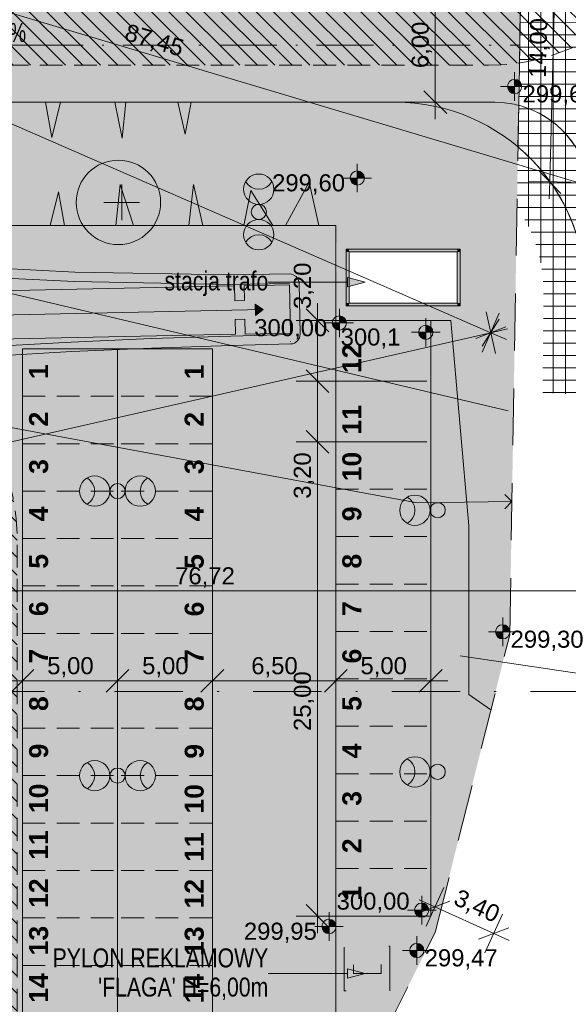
# Model space of a CAD drawing. Extents: x 3 to 280, y 3 to 294.
# Tile 7 of 15: x 103 to 132, y 120 to 172. Entities that reach past the tile are written whole.
import ezdxf
from ezdxf.xclip import XClip

# ---------------------------------------------------------------- set-up
doc = ezdxf.new("R2010")
doc.units = 0
doc.header["$MEASUREMENT"] = 0
doc.header["$XCLIPFRAME"] = 0
for name, pattern in [('Krawędzie ukryte', [1.7, 1.2, -0.5]), ('Kropki i Kreski', [3.6, 1.8, -0.9, 0, -0.9]), ('Kropki i Kreski 2', [2.5, 1.5, -0.5, 0, -0.5]), ('Kropki przerywana 1', [2.5, 1.5, -1]), ('Przerywana', [2.4, 1.2, -1.2]), ('Przerywana gęsta', [0.9, 0.6, -0.3])]:
    doc.linetypes.add(name, pattern=pattern)
for name, color, linetype in [('01FORMA - PZT - Inne obiekty', 7, 'Continuous'), ('FORMA - Arch 01 - 820-G Rysunki Obrazki', 7, 'Continuous'), ('FORMA - Arch 01 - PZT 0 ZAKRES OPRACOWANIA', 7, 'Continuous'), ('FORMA - Arch 01 - PZT 1 Strefy', 7, 'Continuous'), ('FORMA - Arch 01 - PZT 2 Budynki', 7, 'Continuous'), ('FORMA - Arch 01 - PZT-3 Ukształtowanie terenu', 7, 'Continuous'), ('FORMA - Arch 01 - PZT-3 Zagospodarowanie', 7, 'Continuous'), ('FORMA - Arch 01 - PZT-4 Zieleń', 7, 'Continuous'), ('FORMA - Arch 01 - PZT-5 Opisy ogólne', 7, 'Continuous'), ('FORMA - Arch 01 - PZT-6 Uzbrojenie - Oświeltlenia', 7, 'Continuous'), ('GES_PrzewodCieplowniczy_Projektowany', 7, 'Continuous')]:
    doc.layers.add(name, color=color, linetype=linetype)
doc.styles.add('STYL_AUTOMATYCZNY_12', font='arial.ttf')
doc.styles.add('STYL_AUTOMATYCZNY_13', font='arial.ttf', dxfattribs={"width": 0.8})
doc.styles.add('STYL_AUTOMATYCZNY_2', font='arial.ttf')
doc.styles.add('STYL_AUTOMATYCZNY_7', font='arial.ttf', dxfattribs={"width": 0.7})
doc.styles.add('STYL_AUTOMATYCZNY_8', font='arial.ttf')
doc.linetypes.add('X 1_2', pattern='A,0,[2,U02 PROJEKT ZAGOSPODAROWANIA TERENU1.Shx,S=0.039206,R=0,X=0,Y=0],-4.94,0', length=4.94)
picture_1 = doc.add_image_def('image1.tif', size_in_pixel=(6031, 4529))
pattern_1 = [(0, (290898.1134, 247147.3114), (0, 0.6499999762), []), (90, (290898.1134, 247147.3114), (-0.6499999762, 0), [])]
pattern_2 = [(135, (290898.1134, 247147.3114), (0.4596193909, 0.4596193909), [])]

# ---------------------------------------------------------------- blocks, each defined once
blk = doc.blocks.new('Rysunek_1_4', base_point=(290898.113, 247147.311))
at = {"color": 7, "lineweight": 13}
image = blk.add_image(picture_1, insert=(10.711, 323.422), size_in_units=(255.31, 191.72), rotation=-102.12959, dxfattribs=at)
image.set_boundary_path([(-0.5, -0.5), (6030.5, 4528.5)])
blk = doc.blocks.new('Rysunek_3_1', base_point=(290898.113, 247147.311))
at = {"linetype": 'Continuous', "lineweight": 18}
h = blk.add_hatch(dxfattribs=at)
h.set_pattern_fill('Cegła_zwykła_0001', color=20, style=0, pattern_type=2)
h.set_pattern_definition(pattern_2)
h.paths.add_polyline_path([(74.874, 215.551), (74.874, 183.553, 0.18795), (79.939, 173.896, -0.053073), (82.864, 169.838, -0.153527), (88.424, 173.394, -0.720474), (89.945, 178.948), (112.938, 178.791, 0.395167), (127.047, 192.101), (127.047, 215.551, 0.414214), (116.047, 226.551), (85.874, 226.551, 0.414214)])
h.paths.add_polyline_path([(78.874, 188.146), (78.874, 215.551, -0.414214), (85.874, 222.551), (116.047, 222.551, -0.414214), (123.047, 215.551), (123.047, 192.9, -0.399401), (112.938, 182.791), (106.834, 182.791), (89.047, 182.791, 0.172374), (82.512, 179.741, -0.218615)], flags=0)
h = blk.add_hatch(dxfattribs=at)
h.set_pattern_fill('Cegła_zwykła_0001', color=20, style=0, pattern_type=2)
h.set_pattern_definition(pattern_2)
h.paths.add_polyline_path([(80.302, 163.113, 0.007676), (80.297, 162.776), (80.297, 103.231, 0.414214), (91.297, 92.231), (91.797, 92.231, 0.414214), (102.797, 103.231), (102.793, 144.783, 0.41892), (91.616, 155.782), (91.031, 155.78, -0.45635), (84.373, 163.455, -0.384201), (91.297, 169.776), (127.63, 169.776, 0.060142), (130.247, 170.092, 0.340537), (138.628, 180.616), (138.746, 187.313), (134.747, 187.36), (134.629, 180.687, -0.318913), (129.82, 174.127, -0.079741), (127.63, 173.776), (91.297, 173.776, 0.405249)])
h.paths.add_polyline_path([(84.297, 145.451), (84.297, 154.29, 0.176691), (91.424, 151.773), (91.666, 151.782, -0.419542), (98.793, 144.783), (98.797, 103.231, -0.414214), (91.797, 96.231), (91.297, 96.231, -0.414214), (84.297, 103.231), (84.297, 115.342)], flags=0)
at = {"linetype": 'Continuous', "lineweight": 0, "true_color": 0x000000}
for points in [[(121.121, 158.345), (120.188, 158.595), (120.188, 158.095)], [(121.121, 121.898), (120.188, 122.148), (120.188, 121.648)]]:
    blk.add_hatch(color=18, dxfattribs=at).paths.add_polyline_path(points)
at = {"linetype": 'Continuous', "lineweight": 18}
blk.add_hatch(color=7, dxfattribs=at).paths.add_polyline_path([(115.743, 156.898), (115.337, 157.19), (115.349, 156.59)])
at = {"layer": 'FORMA - Arch 01 - 820-G Rysunki Obrazki', "linetype": 'Continuous', "lineweight": 0, "true_color": 0x000000}
blk.add_hatch(color=18, dxfattribs=at).paths.add_polyline_path([(121.967, 122.376), (120.506, 122.376), (120.506, 121.898), (121.967, 121.898)])
at = {"layer": 'FORMA - Arch 01 - PZT 1 Strefy', "linetype": 'Continuous', "lineweight": 0, "true_color": 0x69697f}
h = blk.add_hatch(color=8, dxfattribs=at)
h.paths.add_polyline_path([(53.85, 161.297), (58.545, 161.297), (59.544, 160.827), (74.077, 160.827, -0.233884), (74.872, 160.434, -0.164402), (75.077, 159.827), (75.077, 145.988), (69.882, 145.988), (69.882, 145.415, -0.414102), (69.282, 144.815), (69.102, 144.815), (69.102, 143.235), (70.417, 143.235), (70.417, 143.415, -0.414214), (71.017, 144.015), (75.077, 144.015), (75.077, 142.717), (80.076, 142.717), (80.076, 104.064), (80.076, 87.386), (98.638, 92.943), (116.649, 110.035, 0.198373), (119.576, 117.11), (119.576, 161.327), (91.152, 161.327, -0.414214), (88.152, 164.327), (88.152, 164.827, -0.414214), (91.152, 167.827), (127.961, 167.827, -0.063253), (129.211, 167.668), (129.324, 173.965, -0.052799), (128.16, 173.803), (89.152, 173.827, -0.086628), (88.813, 173.886), (74.884, 173.866), (74.872, 169.327), (74.872, 165.627), (68.617, 165.627), (61.417, 165.627), (53.85, 165.627)])
h.paths.add_polyline_path([(86.576, 149.827), (96.576, 149.827), (96.576, 99.027), (86.576, 99.027)], flags=0)
h.paths.add_polyline_path([(100.378, 109.099, -0.004779), (100.377, 109.156), (100.402, 109.156)], flags=0)
h.paths.add_polyline_path([(108.076, 109.827), (103.076, 109.827), (103.076, 154.827), (113.076, 154.827), (113.076, 114.827), (108.076, 114.827)], flags=0)
at = {"layer": 'FORMA - Arch 01 - PZT 1 Strefy', "linetype": 'Continuous', "lineweight": 0, "true_color": 0x786554}
h = blk.add_hatch(color=37, dxfattribs=at)
h.paths.add_polyline_path([(88.633, 166.456, 0.144467), (88.152, 164.827), (88.152, 164.327, 0.027501), (88.17, 163.998, 0.323943), (90.247, 161.541), (90.523, 163.482), (91.152, 161.327), (96.251, 161.327), (96.638, 163.144), (96.967, 161.327), (99.938, 161.327), (100.133, 163.245), (100.671, 161.327), (104.524, 161.327), (104.973, 163.102), (105.287, 161.327), (107.984, 161.327), (108.221, 163.483), (108.929, 161.327), (111.841, 161.327), (112.089, 163.488), (112.58, 161.327), (114.737, 161.327), (115.102, 163.171), (116.261, 161.327), (116.926, 161.327), (118.174, 163.607), (118.692, 161.327), (119.576, 161.327), (119.631, 160.011), (119.576, 156.327), (125.636, 156.327), (125.859, 153.774), (128.974, 153.644), (129.174, 165.472, 0.149826), (123.622, 167.827), (115.042, 167.827), (111.96, 167.827), (111.646, 166.116), (111.257, 167.827), (108.51, 167.827), (108.318, 165.924), (107.94, 167.827), (105.076, 167.827), (104.616, 165.974), (104.288, 167.827), (100.447, 167.827), (100.256, 165.942), (99.73, 167.827), (96.699, 167.827), (96.271, 166.014), (95.942, 167.827), (90.925, 167.818), (90.635, 165.779), (90.168, 167.661, 0.16724)])
h.paths.add_polyline_path([(126.127, 157.089), (120.277, 157.239), (120.127, 160.089), (126.127, 160.089)], flags=0)
at = {"layer": 'FORMA - Arch 01 - PZT 1 Strefy', "linetype": 'Continuous', "lineweight": 0, "true_color": 0x577933}
for points in [[(105.076, 167.827), (104.288, 167.827), (104.616, 165.974)], [(107.94, 167.827), (108.318, 165.924), (108.327, 166.018), (108.51, 167.827)], [(111.257, 167.827), (111.646, 166.116), (111.96, 167.827)], [(118.174, 163.607), (116.926, 161.327), (118.692, 161.327)], [(104.973, 163.102), (104.524, 161.327), (105.287, 161.327)], [(108.221, 163.483), (107.984, 161.327), (108.929, 161.327)], [(112.089, 163.488), (111.841, 161.327), (112.58, 161.327)], [(114.737, 161.327), (116.261, 161.327), (115.102, 163.171), (115.074, 163.027)], [(42.607, 83.526), (73.072, 83.855), (98.368, 91.429), (117.511, 109.59), (124.813, 124.05), (127.753, 135.805), (126.58, 136.597), (126.58, 145.503), (125.636, 156.327), (124.576, 156.327), (124.576, 124.927), (119.576, 124.927), (119.576, 117.11, -0.198349), (116.649, 110.035), (98.638, 92.943), (73.076, 85.29), (42.607, 85.29)]]:
    blk.add_hatch(color=77, dxfattribs=at).paths.add_polyline_path(points)
at = {"layer": 'FORMA - Arch 01 - PZT 1 Strefy', "linetype": 'Continuous', "lineweight": 0, "true_color": 0x606060}
for points in [[(123.622, 167.827, -0.147453), (129.174, 165.509), (129.212, 167.678, 0.047594), (128.272, 167.82)], [(125.859, 153.774), (125.892, 153.395), (126.348, 148.235), (126.58, 145.503), (126.58, 136.597), (127.753, 135.805), (128.739, 139.746), (128.974, 153.644)]]:
    blk.add_hatch(color=251, dxfattribs=at).paths.add_polyline_path(points)
at = {"layer": 'FORMA - Arch 01 - PZT 1 Strefy', "linetype": 'Continuous', "lineweight": 0, "true_color": 0x4b7a78}
for points in [[(119.576, 156.327), (119.576, 124.927), (124.576, 124.927), (124.576, 156.327)], [(113.076, 114.827), (113.076, 154.827), (103.076, 154.827), (103.076, 109.827), (108.076, 109.827), (108.076, 114.827)]]:
    blk.add_hatch(color=137, dxfattribs=at).paths.add_polyline_path(points)
at = {"layer": 'FORMA - Arch 01 - PZT 2 Budynki', "linetype": 'Continuous', "lineweight": 0, "true_color": 0x000000}
for points in [[(120.277, 159.939), (120.127, 160.089), (120.127, 159.939)], [(120.277, 160.089), (120.127, 160.089), (120.277, 159.939)], [(120.277, 157.239), (120.277, 159.939), (120.127, 159.939), (120.127, 157.239)], [(120.277, 159.939), (125.977, 159.939), (125.977, 160.089), (120.277, 160.089)], [(125.977, 159.939), (126.127, 159.939), (126.127, 160.089)], [(125.977, 159.939), (126.127, 160.089), (125.977, 160.089)], [(125.977, 159.939), (125.977, 157.239), (126.127, 157.239), (126.127, 159.939)], [(120.277, 157.239), (120.127, 157.089), (120.277, 157.089)], [(120.127, 157.239), (120.127, 157.089), (120.277, 157.239)], [(125.977, 157.239), (120.277, 157.239), (120.277, 157.089), (125.977, 157.089)], [(125.977, 157.239), (126.127, 157.089), (126.127, 157.239)], [(125.977, 157.089), (126.127, 157.089), (125.977, 157.239)]]:
    blk.add_hatch(color=18, dxfattribs=at).paths.add_polyline_path(points)
at = {"layer": 'FORMA - Arch 01 - PZT-3 Ukształtowanie terenu', "linetype": 'Continuous', "lineweight": 18}
for points in [[(128.999, 168.656), (129.374, 168.656), (129.345, 168.799), (129.264, 168.921), (129.143, 169.002), (128.999, 169.031)], [(128.999, 168.656), (128.624, 168.656), (128.653, 168.512), (128.734, 168.391), (128.856, 168.309), (128.999, 168.281)], [(120.709, 163.828), (121.084, 163.828), (121.055, 163.972), (120.974, 164.093), (120.852, 164.174), (120.709, 164.203)], [(120.709, 163.828), (120.334, 163.828), (120.362, 163.684), (120.443, 163.563), (120.565, 163.482), (120.709, 163.453)], [(119.767, 156.192), (120.142, 156.192), (120.114, 156.336), (120.033, 156.457), (119.911, 156.539), (119.767, 156.567)], [(119.767, 156.192), (119.392, 156.192), (119.421, 156.049), (119.502, 155.927), (119.624, 155.846), (119.767, 155.817)], [(124.319, 155.702), (124.694, 155.702), (124.665, 155.846), (124.584, 155.967), (124.462, 156.049), (124.319, 156.077)], [(124.319, 155.702), (123.944, 155.702), (123.972, 155.559), (124.054, 155.437), (124.175, 155.356), (124.319, 155.327)], [(128.369, 139.908), (128.744, 139.908), (128.716, 140.051), (128.634, 140.173), (128.513, 140.254), (128.369, 140.283)], [(128.369, 139.908), (127.994, 139.908), (128.023, 139.764), (128.104, 139.643), (128.226, 139.561), (128.369, 139.533)], [(124.106, 125.235), (124.481, 125.235), (124.453, 125.379), (124.372, 125.5), (124.25, 125.582), (124.106, 125.61)], [(124.106, 125.235), (123.731, 125.235), (123.76, 125.092), (123.841, 124.97), (123.963, 124.889), (124.106, 124.86)], [(119.221, 124.377), (119.596, 124.377), (119.568, 124.52), (119.487, 124.642), (119.365, 124.723), (119.221, 124.752)], [(119.221, 124.377), (118.846, 124.377), (118.875, 124.233), (118.956, 124.112), (119.078, 124.03), (119.221, 124.002)], [(123.844, 123.112), (123.469, 123.112), (123.497, 122.968), (123.578, 122.846), (123.7, 122.765), (123.844, 122.737)], [(123.844, 123.112), (124.219, 123.112), (124.19, 123.255), (124.109, 123.377), (123.987, 123.458), (123.844, 123.487)]]:
    blk.add_hatch(color=226, dxfattribs=at).paths.add_polyline_path(points)
at = {"layer": 'FORMA - Arch 01 - PZT-3 Zagospodarowanie', "linetype": 'Continuous', "lineweight": 18}
h = blk.add_hatch(dxfattribs=at)
h.set_pattern_fill('Izolacja_twarda_0001', color=209, style=0, pattern_type=2)
h.set_pattern_definition(pattern_1)
h.paths.add_polyline_path([(129.324, 173.965), (129.211, 167.668, -0.314753), (132.937, 163.318), (133.226, 177.908, -0.280186)])
at = {"layer": 'FORMA - Arch 01 - PZT-3 Zagospodarowanie', "linetype": 'Continuous', "lineweight": 0, "true_color": 0x000000}
for points in [[(105.673, 170.832), (105.94, 170.832), (105.94, 173.836)], [(105.673, 170.832), (105.94, 167.827), (105.94, 170.832)], [(107.695, 161.327), (107.984, 154.827), (107.984, 161.327)], [(119.288, 161.327), (119.576, 156.327), (119.576, 161.327)], [(99.826, 144.494), (99.826, 144.205), (103.076, 144.205)], [(103.076, 144.494), (103.076, 144.205), (108.076, 144.205)], [(113.075, 144.494), (108.076, 144.205), (113.075, 144.205)], [(119.576, 144.494), (113.075, 144.205), (119.576, 144.205)], [(124.576, 144.494), (119.576, 144.205), (124.576, 144.205)]]:
    blk.add_hatch(color=18, dxfattribs=at).paths.add_polyline_path(points)
at = {"layer": 'FORMA - Arch 01 - PZT-3 Zagospodarowanie', "linetype": 'Continuous', "lineweight": 18}
h = blk.add_hatch(dxfattribs=at)
h.set_pattern_fill('Izolacja_twarda_0001', color=207, style=0, pattern_type=2)
h.set_pattern_definition(pattern_1)
h.paths.add_polyline_path([(129.211, 167.668), (129.174, 165.472, -0.22448), (132.727, 157.697), (132.956, 162.599, 0.354776)])
h = blk.add_hatch(dxfattribs=at)
h.set_pattern_fill('Izolacja_twarda_0001', color=6, style=0, pattern_type=2)
h.set_pattern_definition(pattern_1)
h.paths.add_polyline_path([(129.12, 162.297, -0.16543), (130.52, 157.472), (130.482, 152.512), (132.492, 152.415), (132.708, 157.154, 0.238456), (129.174, 165.472)])
for points in [[(123.762, 154.232), (123.615, 154.317, -6.456643), (123.736, 154.869), (123.273, 154.869), (123.273, 154.911, 0.414214), (123.103, 155.081), (122.678, 155.081), (122.678, 154.996), (122.339, 154.996), (122.339, 154.911), (122.678, 154.911), (122.678, 154.657), (122.339, 154.657), (122.339, 154.572), (122.678, 154.572), (122.678, 154.487), (123.103, 154.487, 0.414214), (123.273, 154.657), (123.273, 154.699), (123.907, 154.699, 8.91932)], [(123.762, 150.933), (123.615, 151.018, -6.456643), (123.736, 151.57), (123.273, 151.57), (123.273, 151.613, 0.414214), (123.103, 151.783), (122.678, 151.783), (122.678, 151.698), (122.339, 151.698), (122.339, 151.613), (122.678, 151.613), (122.678, 151.358), (122.339, 151.358), (122.339, 151.273), (122.678, 151.273), (122.678, 151.188), (123.103, 151.188, 0.414214), (123.273, 151.358), (123.273, 151.401), (123.907, 151.401, 8.91932)]]:
    blk.add_hatch(color=203, dxfattribs=at).paths.add_polyline_path(points)
at = {"layer": 'FORMA - Arch 01 - PZT-6 Uzbrojenie - Oświeltlenia', "linetype": 'Continuous', "lineweight": 18}
for points in [[(114.98, 171.727), (119.98, 171.727), (119.98, 172.077), (114.98, 172.077)], [(114.98, 171.027), (119.98, 171.027), (119.98, 171.377), (114.98, 171.377)], [(114.98, 170.327), (119.98, 170.327), (119.98, 170.677), (114.98, 170.677)], [(114.98, 169.627), (119.98, 169.627), (119.98, 169.977), (114.98, 169.977)], [(114.98, 168.927), (119.98, 168.927), (119.98, 169.277), (114.98, 169.277)], [(114.98, 168.227), (119.98, 168.227), (119.98, 168.577), (114.98, 168.577)]]:
    blk.add_hatch(color=222, dxfattribs=at).paths.add_polyline_path(points)
at = {"layer": 'FORMA - Arch 01 - PZT-6 Uzbrojenie - Oświeltlenia', "linetype": 'Continuous', "lineweight": 0, "true_color": 0x000000}
for points in [[(116.213, 163.642, 0.57735), (114.827, 163.642, 0.57735)], [(114.827, 160.442, 0.57735), (116.213, 160.442, 0.57735)], [(106.476, 148.02, 0.57735), (106.476, 146.634, 0.57735)], [(109.676, 146.634, 0.57735), (109.676, 148.02, 0.57735)], [(123.344, 147.01, 0.57735), (123.344, 145.624, 0.57735)], [(106.476, 133.02, 0.57735), (106.476, 131.634, 0.57735)], [(109.676, 131.634, 0.57735), (109.676, 133.02, 0.57735)], [(123.344, 133.217, 0.57735), (123.344, 131.832, 0.57735)]]:
    blk.add_hatch(color=18, dxfattribs=at).paths.add_polyline_path(points)
at = {"color": 85, "linetype": 'Continuous', "lineweight": 18, "ltscale": 2}
for p, q in [((151.654, 157.807), (67.88, 182.888)), ((67.577, 181.875), (127.74, 155.678)), ((130.845, 163.639), (131.207, 177.638)), ((124.819, 167.827), (124.819, 173.827)), ((127.661, 167.827), (123.694, 167.827)), ((124.819, 166.927), (124.819, 167.827)), ((131.97, 163.61), (129.721, 163.668)), ((130.822, 162.739), (130.845, 163.639)), ((118.611, 156.327), (118.611, 157.227)), ((127.99, 154.581), (127.491, 156.775)), ((124.276, 156.327), (117.486, 156.327)), ((118.611, 153.127), (118.611, 156.327)), ((127.291, 154.647), (128.19, 156.709)), ((127.74, 155.678), (128.618, 155.878)), ((74.236, 143.505), (127.74, 155.678)), ((127.74, 155.678), (128.566, 155.319)), ((124.276, 153.127), (117.486, 153.127)), ((118.611, 149.927), (118.611, 153.127)), ((124.276, 149.927), (117.486, 149.927)), ((118.611, 124.927), (118.611, 149.927)), ((74.297, 142.064), (151.02, 142.064)), ((113.076, 136.202), (113.076, 138.804)), ((103.076, 136.202), (103.076, 138.452)), ((108.076, 136.202), (108.076, 138.548)), ((119.576, 135.559), (119.576, 138.452)), ((124.576, 135.842), (124.576, 138.452)), ((96.576, 137.327), (103.076, 137.327)), ((103.076, 137.327), (108.076, 137.327)), ((108.076, 137.327), (113.076, 137.327)), ((113.076, 137.327), (119.576, 137.327)), ((119.576, 137.327), (124.576, 137.327)), ((124.576, 137.327), (125.476, 137.327)), ((124.333, 124.39), (125.262, 126.439)), ((123.978, 125.786), (124.797, 125.414)), ((124.797, 125.414), (127.898, 124.008)), ((124.276, 124.927), (117.486, 124.927)), ((118.611, 124.027), (118.611, 124.927)), ((127.433, 122.984), (128.362, 125.033)), ((127.898, 124.008), (128.717, 123.636))]:
    blk.add_line(p, q, dxfattribs=at)
at = {"color": 45, "linetype": 'Continuous', "lineweight": 18, "ltscale": 2}
for p, q in [((124.219, 168.427), (125.419, 167.227)), ((130.261, 164.254), (131.43, 163.024)), ((119.211, 155.727), (118.011, 156.927)), ((127.289, 154.96), (128.192, 156.396)), ((126.951, 155.367), (128.53, 155.989)), ((118.011, 153.727), (119.211, 152.527)), ((118.011, 150.527), (119.211, 149.327)), ((103.676, 137.927), (102.476, 136.727)), ((108.676, 137.927), (107.476, 136.727)), ((113.676, 137.927), (112.476, 136.727)), ((120.176, 137.927), (118.976, 136.727)), ((123.976, 136.727), (125.176, 137.927)), ((125.591, 125.713), (124.003, 125.116)), ((118.011, 125.527), (119.211, 124.327)), ((127.103, 123.71), (128.692, 124.307))]:
    blk.add_line(p, q, dxfattribs=at)
at = {"color": 7, "linetype": 'Continuous', "lineweight": 18, "ltscale": 2}
for p, q in [((98.454, 159.251), (105.829, 158.868)), ((105.829, 158.868), (113.995, 158.722)), ((98.419, 158.752), (105.811, 158.368)), ((105.811, 158.368), (113.994, 158.221)), ((113.995, 158.722), (117.134, 158.772)), ((100.649, 157.855), (114.236, 158.142)), ((113.994, 158.221), (117.144, 158.272)), ((114.236, 158.142), (114.253, 157.362)), ((114.746, 158.152), (117.146, 158.203)), ((114.763, 157.372), (114.746, 158.152)), ((117.146, 158.203), (117.199, 155.653)), ((117.146, 158.203), (117.199, 155.653)), ((117.644, 158.282), (117.701, 155.595)), ((114.253, 157.362), (114.763, 157.372)), ((97.469, 156.513), (115.743, 156.898)), ((115.349, 156.59), (115.337, 157.19)), ((115.337, 157.19), (115.743, 156.898)), ((115.743, 156.898), (115.349, 156.59)), ((114.783, 156.383), (114.274, 156.372)), ((114.274, 156.372), (114.29, 155.592)), ((114.8, 155.603), (114.783, 156.383)), ((117.198, 155.722), (117.185, 155.722)), ((114.29, 155.592), (100.703, 155.306)), ((117.201, 155.585), (114.052, 155.502)), ((117.199, 155.653), (114.8, 155.603)), ((117.211, 155.222), (117.193, 155.222)), ((117.211, 155.085), (114.064, 155.002))]:
    blk.add_line(p, q, dxfattribs=at)
at = {"color": 243, "linetype": 'Continuous', "lineweight": 18, "ltscale": 2}
for p, q in [((116.521, 158.345), (116.021, 158.345)), ((120.188, 158.345), (116.521, 158.345)), ((116.521, 121.898), (116.021, 121.898)), ((120.188, 121.898), (116.521, 121.898))]:
    blk.add_line(p, q, dxfattribs=at)
at = {"color": 242, "linetype": 'Continuous', "lineweight": 18, "ltscale": 2}
for p, q in [((120.188, 158.095), (120.188, 158.595)), ((121.121, 158.345), (120.188, 158.595)), ((121.121, 158.345), (120.188, 158.095)), ((120.188, 121.648), (120.188, 122.148)), ((121.121, 121.898), (120.188, 122.148)), ((121.121, 121.898), (120.188, 121.648))]:
    blk.add_line(p, q, dxfattribs=at)
at = {"color": 20, "linetype": 'Przerywana gęsta', "lineweight": 18, "ltscale": 2, "flags": 128}
blk.add_lwpolyline([(80.302, 163.113, 0.007676), (80.297, 162.776), (80.297, 103.231, 0.414214), (91.297, 92.231), (91.797, 92.231, 0.414214), (102.797, 103.231), (102.793, 144.783, 0.41892), (91.616, 155.782), (91.031, 155.78, -0.45635), (84.373, 163.455, -0.384201), (91.297, 169.776), (127.63, 169.776, 0.060142), (130.247, 170.092, 0.340537), (138.628, 180.616), (138.746, 187.313), (134.747, 187.36), (134.629, 180.687, -0.318913), (129.82, 174.127, -0.079741), (127.63, 173.776), (91.297, 173.776, 0.405249)], format="xyb", close=True, dxfattribs=at)
at = {"color": 7, "linetype": 'Continuous', "lineweight": 18, "ltscale": 2}
for centre, radius, start, end in [((117.144, 158.272), 0.5, 1.2066, 90.9115), ((122.007, -166.076), 321.676, 91.41714, 94.41611), ((117.198, 155.585), 0.5, 271.5018, 1.2066), ((122.007, -166.076), 321.176, 91.41708, 94.41242)]:
    blk.add_arc(centre, radius, start, end, dxfattribs=at)
at = {"layer": '01FORMA - PZT - Inne obiekty', "color": 222, "linetype": 'X 1_2', "lineweight": 18, "ltscale": 2}
for p, q in [((128.662, 151.567), (78.239, 163.436)), ((123.862, 146.716), (95.734, 151.912)), ((128.858, 146.779), (123.862, 146.716))]:
    blk.add_line(p, q, dxfattribs=at)
at = {"layer": '01FORMA - PZT - Inne obiekty', "color": 222, "linetype": 'Continuous', "lineweight": 18, "ltscale": 2}
for q in [(128.478, 147.149), (128.488, 146.399)]:
    blk.add_line((128.858, 146.779), q, dxfattribs=at)
at = {"layer": 'FORMA - Arch 01 - 820-G Rysunki Obrazki', "color": 7, "linetype": 'Continuous', "lineweight": 18, "ltscale": 2}
blk.add_line((126.131, 138.641), (139.819, 136.596), dxfattribs=at)
at = {"layer": 'FORMA - Arch 01 - 820-G Rysunki Obrazki', "color": 236, "linetype": 'Przerywana', "lineweight": 18, "ltscale": 2, "flags": 128}
for points in [[(122.417, 120.988), (122.417, 123.338), (120.017, 123.338), (120.017, 120.988)], [(121.967, 122.376), (121.967, 121.898), (120.506, 121.898), (120.506, 122.376)]]:
    blk.add_lwpolyline(points, close=True, dxfattribs=at)
at = {"layer": 'FORMA - Arch 01 - PZT 0 ZAKRES OPRACOWANIA', "color": 233, "linetype": 'Kropki przerywana 1', "lineweight": 18, "ltscale": 2}
for p, q in [((128.739, 139.746), (130.912, 268.166)), ((124.813, 124.05), (128.739, 139.746)), ((117.511, 109.59), (124.813, 124.05))]:
    blk.add_line(p, q, dxfattribs=at)
at = {"layer": 'FORMA - Arch 01 - PZT 2 Budynki', "color": 244, "linetype": 'Continuous', "lineweight": 18, "ltscale": 2, "flags": 128}
for points in [[(120.127, 160.089), (120.127, 159.939)], [(126.127, 160.089), (120.127, 160.089)], [(120.127, 159.939), (120.127, 157.089)], [(120.277, 159.939), (125.977, 159.939)], [(120.277, 157.239), (120.277, 159.939)], [(125.977, 159.939), (125.977, 157.239)], [(126.127, 160.089), (126.127, 159.939)], [(126.127, 157.239), (126.127, 159.939)], [(120.127, 157.089), (120.277, 157.089)], [(125.977, 157.239), (120.277, 157.239)], [(120.277, 157.089), (126.127, 157.089)], [(126.127, 157.089), (126.127, 157.239)]]:
    blk.add_lwpolyline(points, dxfattribs=at)
at = {"layer": 'FORMA - Arch 01 - PZT-3 Ukształtowanie terenu', "color": 226, "linetype": 'Continuous', "lineweight": 18, "ltscale": 2}
for p, q in [((128.999, 167.906), (128.999, 169.406)), ((128.249, 168.656), (129.749, 168.656)), ((120.709, 163.078), (120.709, 164.578)), ((119.959, 163.828), (121.459, 163.828)), ((119.767, 155.442), (119.767, 156.942)), ((124.319, 154.952), (124.319, 156.452)), ((119.017, 156.192), (120.517, 156.192)), ((123.569, 155.702), (125.069, 155.702)), ((128.369, 139.158), (128.369, 140.658)), ((127.619, 139.908), (129.119, 139.908)), ((124.106, 124.485), (124.106, 125.985)), ((119.221, 123.627), (119.221, 125.127)), ((123.356, 125.235), (124.856, 125.235)), ((118.471, 124.377), (119.971, 124.377)), ((123.844, 122.362), (123.844, 123.862)), ((123.094, 123.112), (124.594, 123.112))]:
    blk.add_line(p, q, dxfattribs=at)
for centre in [(128.999, 168.656), (120.709, 163.828), (119.767, 156.192), (124.319, 155.702), (128.369, 139.908), (124.106, 125.235), (119.221, 124.377), (123.844, 123.112)]:
    blk.add_circle(centre, 0.375, dxfattribs=at)
at = {"layer": 'FORMA - Arch 01 - PZT-3 Zagospodarowanie', "color": 244, "linetype": 'Kropki i Kreski 2', "lineweight": 18, "ltscale": 2}
blk.add_line((87.964, 170.827), (129.264, 170.827), dxfattribs=at)
at = {"layer": 'FORMA - Arch 01 - PZT-3 Zagospodarowanie', "color": 244, "linetype": 'Continuous', "lineweight": 18, "ltscale": 2}
for p, q in [((104.065, 170.827), (100.276, 170.827)), ((104.288, 167.827), (104.616, 165.974)), ((105.076, 167.827), (104.616, 165.974)), ((107.94, 167.827), (108.318, 165.924)), ((108.51, 167.827), (108.318, 165.924)), ((111.641, 166.139), (111.257, 167.827)), ((111.641, 166.139), (111.96, 167.827)), ((118.174, 163.607), (116.926, 161.327)), ((118.692, 161.327), (118.174, 163.607)), ((104.973, 163.102), (104.524, 161.327)), ((105.287, 161.327), (104.973, 163.102)), ((108.221, 163.483), (107.984, 161.327)), ((108.929, 161.327), (108.221, 163.483)), ((112.089, 163.488), (111.841, 161.327)), ((112.58, 161.327), (112.089, 163.488)), ((115.102, 163.171), (114.737, 161.327)), ((116.261, 161.327), (115.102, 163.171)), ((104.524, 161.327), (100.671, 161.327)), ((107.984, 161.327), (105.287, 161.327)), ((111.841, 161.327), (108.929, 161.327)), ((114.737, 161.327), (112.58, 161.327)), ((116.926, 161.327), (116.261, 161.327)), ((119.576, 161.327), (118.692, 161.327)), ((119.576, 159.942), (119.576, 161.327)), ((124.416, 156.327), (124.576, 156.327)), ((124.576, 156.327), (125.636, 156.327)), ((125.636, 156.327), (126.58, 145.503)), ((108.076, 154.827), (108.076, 114.827)), ((124.576, 153.827), (124.576, 153.644)), ((124.576, 151.327), (124.576, 150.267)), ((124.576, 147.996), (124.576, 145.782)), ((126.58, 145.503), (126.58, 136.597)), ((126.58, 136.597), (127.753, 135.805))]:
    blk.add_line(p, q, dxfattribs=at)
at = {"layer": 'FORMA - Arch 01 - PZT-3 Zagospodarowanie', "color": 246, "linetype": 'Continuous', "lineweight": 18, "ltscale": 2}
for p, q in [((91.27, 167.827), (122.728, 167.827)), ((112.136, 167.827), (122.728, 167.827)), ((119.576, 161.327), (91.152, 161.327)), ((119.576, 161.327), (119.576, 117.11)), ((124.576, 156.327), (119.576, 156.327)), ((124.576, 156.327), (124.576, 124.927)), ((103.076, 154.827), (103.076, 109.827)), ((113.076, 154.827), (103.076, 154.827)), ((113.076, 154.827), (113.076, 114.827)), ((124.576, 124.927), (119.576, 124.927))]:
    blk.add_line(p, q, dxfattribs=at)
at = {"layer": 'FORMA - Arch 01 - PZT-3 Zagospodarowanie', "color": 246, "linetype": 'Krawędzie ukryte', "lineweight": 18, "ltscale": 2}
blk.add_line((122.728, 167.827), (127.961, 167.827), dxfattribs=at)
at = {"layer": 'FORMA - Arch 01 - PZT-3 Zagospodarowanie', "color": 54, "linetype": 'Przerywana gęsta', "lineweight": 13, "ltscale": 2}
for p, q in [((119.576, 153.127), (124.576, 153.127)), ((103.076, 152.327), (108.076, 152.327)), ((113.076, 152.327), (108.076, 152.327)), ((103.076, 149.827), (108.076, 149.827)), ((113.076, 149.827), (108.076, 149.827)), ((119.576, 149.927), (124.576, 149.927)), ((119.576, 147.427), (124.576, 147.427)), ((103.076, 147.327), (108.076, 147.327)), ((113.076, 147.327), (108.076, 147.327)), ((103.076, 144.827), (108.076, 144.827)), ((113.076, 144.827), (108.076, 144.827)), ((119.576, 144.927), (124.576, 144.927)), ((103.076, 142.327), (108.076, 142.327)), ((113.076, 142.327), (108.076, 142.327)), ((119.576, 142.427), (124.576, 142.427)), ((103.076, 139.827), (108.076, 139.827)), ((113.076, 139.827), (108.076, 139.827)), ((119.576, 139.927), (124.576, 139.927)), ((103.076, 137.327), (108.076, 137.327)), ((113.076, 137.327), (108.076, 137.327)), ((119.576, 137.427), (124.576, 137.427)), ((103.076, 134.827), (108.076, 134.827)), ((113.076, 134.827), (108.076, 134.827)), ((119.576, 134.927), (124.576, 134.927)), ((119.576, 132.427), (124.576, 132.427)), ((103.076, 132.327), (108.076, 132.327)), ((113.076, 132.327), (108.076, 132.327)), ((103.076, 129.827), (108.076, 129.827)), ((113.076, 129.827), (108.076, 129.827)), ((119.576, 129.927), (124.576, 129.927)), ((103.076, 127.327), (108.076, 127.327)), ((113.076, 127.327), (108.076, 127.327)), ((119.576, 127.427), (124.576, 127.427)), ((103.076, 124.827), (108.076, 124.827)), ((113.076, 124.827), (108.076, 124.827)), ((119.576, 124.927), (124.576, 124.927)), ((103.076, 122.327), (108.076, 122.327)), ((113.076, 122.327), (108.076, 122.327))]:
    blk.add_line(p, q, dxfattribs=at)
at = {"layer": 'FORMA - Arch 01 - PZT-3 Zagospodarowanie', "color": 243, "linetype": 'Continuous', "lineweight": 18, "ltscale": 2, "flags": 128}
for points in [[(129.324, 173.965, 0.280186), (133.226, 177.908), (132.937, 163.318, 0.314753), (129.211, 167.668)], [(129.211, 167.668), (129.174, 165.472, -0.22448), (132.727, 157.697), (132.956, 162.599, 0.354776)]]:
    blk.add_lwpolyline(points, format="xyb", close=True, dxfattribs=at)
at = {"layer": 'FORMA - Arch 01 - PZT-3 Zagospodarowanie', "color": 246, "linetype": 'Continuous', "lineweight": 18, "ltscale": 2}
blk.add_arc((122.728, 157.827), 10, 357.3888, 90, dxfattribs=at)
at = {"layer": 'FORMA - Arch 01 - PZT-3 Zagospodarowanie', "color": 246, "linetype": 'Krawędzie ukryte', "lineweight": 18, "ltscale": 2}
blk.add_arc((127.961, 162.827), 5, 357.3888, 90, dxfattribs=at)
at = {"layer": 'FORMA - Arch 01 - PZT-4 Zieleń', "color": 247, "linetype": 'Continuous', "lineweight": 18, "ltscale": 2}
for p, q in [((108.302, 161.606), (108.302, 163.483)), ((107.363, 162.545), (109.24, 162.545))]:
    blk.add_line(p, q, dxfattribs=at)
at = {"layer": 'FORMA - Arch 01 - PZT-4 Zieleń', "color": 248, "linetype": 'Continuous', "lineweight": 18, "ltscale": 2}
blk.add_circle((108.127, 162.545), 2.224, dxfattribs=at)
at = {"layer": 'FORMA - Arch 01 - PZT-5 Opisy ogólne', "color": 246, "linetype": 'Kropki i Kreski', "lineweight": 18, "ltscale": 2}
blk.add_line((27.627, 136.763), (132.494, 136.763), dxfattribs=at)
at = {"layer": 'FORMA - Arch 01 - PZT-6 Uzbrojenie - Oświeltlenia', "color": 7, "linetype": 'Continuous', "lineweight": 18, "ltscale": 2}
for centre, radius in [((115.52, 163.242), 0.8), ((115.52, 162.042), 0.4), ((115.52, 162.042), 0.4), ((115.52, 160.842), 0.8), ((106.876, 147.327), 0.8), ((109.276, 147.327), 0.8), ((108.076, 147.327), 0.4), ((108.076, 147.327), 0.4), ((123.744, 146.317), 0.8), ((124.944, 146.317), 0.4), ((124.944, 146.317), 0.4), ((106.876, 132.327), 0.8), ((109.276, 132.327), 0.8), ((123.744, 132.525), 0.8), ((124.944, 132.525), 0.4), ((124.944, 132.525), 0.4), ((108.076, 132.327), 0.4), ((108.076, 132.327), 0.4)]:
    blk.add_circle(centre, radius, dxfattribs=at)
for centre, start, end in [((115.52, 164.042), 210, 330), ((115.52, 160.042), 30, 150), ((106.076, 147.327), 300, 60), ((110.076, 147.327), 120, 240), ((122.944, 146.317), 300, 60), ((106.076, 132.327), 300, 60), ((110.076, 132.327), 120, 240), ((122.944, 132.525), 300, 60)]:
    blk.add_arc(centre, 0.8, start, end, dxfattribs=at)
at = {"color": 6, "linetype": 'Continuous', "lineweight": 18, "char_height": 0.9, "attachment_point": 7, "style": 'STYL_AUTOMATYCZNY_12'}
for s, insert, width, rotation in [('\\A1;{\\pql;\\fArial|b0|i0|c238|p0;\\W1.000000;6,00}', (124.639, 169.626), 2.40228, 90), ('\\A1;{\\pql;\\fArial|b0|i0|c238|p0;\\W1.000000;14,00}', (130.806, 169.1), 3.08873, 88.5205), ('\\A1;{\\pql;\\fArial|b0|i0|c238|p0;\\W1.000000;87,45}', (108.339, 170.963), 3.08873, 343.3327), ('\\A1;{\\pql;\\fArial|b0|i0|c238|p0;\\W1.000000;3,20}', (118.431, 156.927), 2.40228, 90), ('\\A1;{\\pql;\\fArial|b0|i0|c238|p0;\\W1.000000;3,20}', (118.431, 146.925), 2.40228, 90), ('\\A1;{\\pql;\\fArial|b0|i0|c238|p0;\\W1.000000;25,00}', (118.431, 134.682), 3.08873, 90), ('\\A1;{\\pql;\\fArial|b0|i0|c238|p0;\\W1.000000;3,40}', (125.65, 125.414), 2.40228, 335.6064)]:
    blk.add_mtext(s, dxfattribs=dict(at, insert=insert, width=width, rotation=rotation))
at = {"color": 243, "linetype": 'Continuous', "lineweight": 18, "insert": (116.021, 158.257), "char_height": 1, "attachment_point": 6, "style": 'STYL_AUTOMATYCZNY_13'}
blk.add_mtext('\\A1;{\\pqr;\\fArial|b0|i0|c238|p0;\\W0.800000;stacja trafo}', dxfattribs=at)
at = {"color": 6, "linetype": 'Continuous', "lineweight": 18, "char_height": 0.9, "attachment_point": 7, "style": 'STYL_AUTOMATYCZNY_12'}
for s, insert, width in [('\\A1;{\\pql;\\fArial|b0|i0|c238|p0;\\W1.000000;76,72}', (111.114, 142.244), 3.08873), ('\\A1;{\\pql;\\fArial|b0|i0|c238|p0;\\W1.000000;5,00}', (104.375, 137.507), 2.40228), ('\\A1;{\\pql;\\fArial|b0|i0|c238|p0;\\W1.000000;5,00}', (109.375, 137.507), 2.40228), ('\\A1;{\\pql;\\fArial|b0|i0|c238|p0;\\W1.000000;6,50}', (115.125, 137.507), 2.40228), ('\\A1;{\\pql;\\fArial|b0|i0|c238|p0;\\W1.000000;5,00}', (120.875, 137.507), 2.40228)]:
    blk.add_mtext(s, dxfattribs=dict(at, insert=insert, width=width))
at = {"color": 243, "linetype": 'Continuous', "lineweight": 18, "insert": (116.021, 121.858), "char_height": 1, "attachment_point": 6, "line_spacing_factor": 0.922487, "style": 'STYL_AUTOMATYCZNY_13'}
blk.add_mtext("\\A1;{\\pqr;\\fArial|b0|i0|c238|p0;\\W0.800000;PYLON REKLAMOWY \\P\\pqr;\\fArial|b0|i0|c238|p0;\\W0.800000;'FLAGA'\\fArial|b0|i0|c238|p0;\\W0.800000; \\fArial|b0|i0|c238|p0;\\W0.800000;H=6,0\\fArial|b0|i0|c238|p0;\\W0.800000;0\\fArial|b0|i0|c238|p0;\\W0.800000;m}", dxfattribs=at)
at = {"layer": 'FORMA - Arch 01 - PZT-3 Ukształtowanie terenu', "color": 226, "linetype": 'Continuous', "lineweight": 18, "char_height": 0.9, "attachment_point": 7, "style": 'STYL_AUTOMATYCZNY_2'}
for s, insert, width in [('\\A1;{\\pql;\\fArial|b0|i0|c238|p0;\\W1.000000;299,61}', (129.415, 167.65), 3.77518), ('\\A1;{\\pql;\\fArial|b0|i0|c238|p0;\\W1.000000;299,60}', (116.222, 162.961), 3.77518), ('\\A1;{\\pql;\\fArial|b0|i0|c238|p0;\\W1.000000;300,00}', (115.281, 155.325), 3.77518), ('\\A1;{\\pql;\\fArial|b0|i0|c238|p0;\\W1.000000;300,1}', (119.832, 154.835), 3.08873), ('\\A1;{\\pql;\\fArial|b0|i0|c238|p0;\\W1.000000;299,30}', (128.785, 138.902), 3.77518), ('\\A1;{\\pql;\\fArial|b0|i0|c238|p0;\\W1.000000;300,00}', (119.62, 125.097), 3.77518), ('\\A1;{\\pql;\\fArial|b0|i0|c238|p0;\\W1.000000;299,95}', (114.735, 123.51), 3.77518), ('\\A1;{\\pql;\\fArial|b0|i0|c238|p0;\\W1.000000;299,47}', (124.259, 122.106), 3.77518)]:
    blk.add_mtext(s, dxfattribs=dict(at, insert=insert, width=width))
at = {"layer": 'GES_PrzewodCieplowniczy_Projektowany', "color": 141, "linetype": 'Continuous', "lineweight": 18, "insert": (101.847, 171.495), "char_height": 1, "attachment_point": 4, "style": 'STYL_AUTOMATYCZNY_7'}
blk.add_mtext('\\A1;{\\pql;\\fArial|b0|i0|c238|p0;\\W0.700000;6\\fArial|b0|i0|c238|p0;\\W0.700000;%}', dxfattribs=at)
at = {"layer": 'GES_PrzewodCieplowniczy_Projektowany', "color": 54, "linetype": 'Continuous', "lineweight": 18, "char_height": 1, "rotation": 90, "style": 'STYL_AUTOMATYCZNY_8'}
for s, insert, attachment_point in [('\\A1;{\\pqr;\\fArial|b1|i0|c238|p0;\\W1.000000;12}', (120.42, 155.1), 6), ('\\A1;{\\pql;\\fArial|b1|i0|c238|p0;\\W1.000000;1}', (103.92, 153.236), 4), ('\\A1;{\\pqr;\\fArial|b1|i0|c238|p0;\\W1.000000;1}', (112.118, 153.999), 6), ('\\A1;{\\pqr;\\fArial|b1|i0|c238|p0;\\W1.000000;11}', (120.42, 151.862), 6), ('\\A1;{\\pql;\\fArial|b1|i0|c238|p0;\\W1.000000;2}', (103.92, 150.736), 4), ('\\A1;{\\pqr;\\fArial|b1|i0|c238|p0;\\W1.000000;2}', (112.118, 151.499), 6), ('\\A1;{\\pqr;\\fArial|b1|i0|c238|p0;\\W1.000000;10}', (120.429, 149.4), 6), ('\\A1;{\\pql;\\fArial|b1|i0|c238|p0;\\W1.000000;3}', (103.929, 148.236), 4), ('\\A1;{\\pqr;\\fArial|b1|i0|c238|p0;\\W1.000000;3}', (112.126, 148.999), 6), ('\\A1;{\\pql;\\fArial|b1|i0|c238|p0;\\W1.000000;4}', (103.92, 145.736), 4), ('\\A1;{\\pqr;\\fArial|b1|i0|c238|p0;\\W1.000000;4}', (112.118, 146.499), 6), ('\\A1;{\\pqr;\\fArial|b1|i0|c238|p0;\\W1.000000;9}', (120.429, 146.518), 6), ('\\A1;{\\pql;\\fArial|b1|i0|c238|p0;\\W1.000000;5}', (103.929, 143.236), 4), ('\\A1;{\\pqr;\\fArial|b1|i0|c238|p0;\\W1.000000;5}', (112.126, 143.999), 6), ('\\A1;{\\pqr;\\fArial|b1|i0|c238|p0;\\W1.000000;8}', (120.429, 144.018), 6), ('\\A1;{\\pql;\\fArial|b1|i0|c238|p0;\\W1.000000;6}', (103.929, 140.736), 4), ('\\A1;{\\pqr;\\fArial|b1|i0|c238|p0;\\W1.000000;6}', (112.126, 141.499), 6), ('\\A1;{\\pqr;\\fArial|b1|i0|c238|p0;\\W1.000000;7}', (120.42, 141.518), 6), ('\\A1;{\\pql;\\fArial|b1|i0|c238|p0;\\W1.000000;7}', (103.92, 138.236), 4), ('\\A1;{\\pqr;\\fArial|b1|i0|c238|p0;\\W1.000000;7}', (112.118, 138.999), 6), ('\\A1;{\\pqr;\\fArial|b1|i0|c238|p0;\\W1.000000;6}', (120.429, 139.018), 6), ('\\A1;{\\pql;\\fArial|b1|i0|c238|p0;\\W1.000000;8}', (103.929, 135.736), 4), ('\\A1;{\\pqr;\\fArial|b1|i0|c238|p0;\\W1.000000;8}', (112.127, 136.499), 6), ('\\A1;{\\pqr;\\fArial|b1|i0|c238|p0;\\W1.000000;5}', (120.429, 136.518), 6), ('\\A1;{\\pql;\\fArial|b1|i0|c238|p0;\\W1.000000;9}', (103.929, 133.236), 4), ('\\A1;{\\pqr;\\fArial|b1|i0|c238|p0;\\W1.000000;9}', (112.127, 133.999), 6), ('\\A1;{\\pqr;\\fArial|b1|i0|c238|p0;\\W1.000000;4}', (120.42, 134.018), 6), ('\\A1;{\\pql;\\fArial|b1|i0|c238|p0;\\W1.000000;10}', (103.929, 130.355), 4), ('\\A1;{\\pqr;\\fArial|b1|i0|c238|p0;\\W1.000000;10}', (112.126, 131.88), 6), ('\\A1;{\\pqr;\\fArial|b1|i0|c238|p0;\\W1.000000;3}', (120.429, 131.518), 6), ('\\A1;{\\pql;\\fArial|b1|i0|c238|p0;\\W1.000000;11}', (103.92, 127.893), 4), ('\\A1;{\\pqr;\\fArial|b1|i0|c238|p0;\\W1.000000;11}', (112.118, 129.343), 6), ('\\A1;{\\pqr;\\fArial|b1|i0|c238|p0;\\W1.000000;2}', (120.42, 129.018), 6), ('\\A1;{\\pql;\\fArial|b1|i0|c238|p0;\\W1.000000;12}', (103.92, 125.355), 4), ('\\A1;{\\pqr;\\fArial|b1|i0|c238|p0;\\W1.000000;12}', (112.118, 126.88), 6), ('\\A1;{\\pqr;\\fArial|b1|i0|c238|p0;\\W1.000000;1}', (120.42, 126.518), 6), ('\\A1;{\\pql;\\fArial|b1|i0|c238|p0;\\W1.000000;13}', (103.929, 122.855), 4), ('\\A1;{\\pqr;\\fArial|b1|i0|c238|p0;\\W1.000000;13}', (112.126, 124.38), 6), ('\\A1;{\\pql;\\fArial|b1|i0|c238|p0;\\W1.000000;14}', (103.92, 120.355), 4), ('\\A1;{\\pqr;\\fArial|b1|i0|c238|p0;\\W1.000000;14}', (112.118, 121.88), 6)]:
    blk.add_mtext(s, dxfattribs=dict(at, insert=insert, attachment_point=attachment_point))

msp = doc.modelspace()

# ---------------------------------------------------------------- block references
at = {"layer": 'FORMA - Arch 01 - 820-G Rysunki Obrazki', "color": 7, "linetype": 'Continuous', "lineweight": 13, "ltscale": 2}
ref = msp.add_blockref('Rysunek_3_1', (290898.113, 247147.311), dxfattribs=at)
XClip(ref).set_block_clipping_path([(4.4591791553, 68.5330435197), (162.0596561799, 68.5330435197), (162.0596561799, 120.7458031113), (153.687856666, 120.7458031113), (153.687856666, 183.7219650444), (180.3777773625, 183.7219650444), (180.3777773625, 202.8526600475), (151.3113840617, 202.8526600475), (151.3113840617, 294.9982312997), (4.4591791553, 294.9982312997)])
ref = msp.add_blockref('Rysunek_1_4', (290898.113, 247147.311), dxfattribs=at)
XClip(ref).set_block_clipping_path([(4.1650380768, 63.6887850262), (77.4469620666, 63.6887850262), (77.4469620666, 75.4853690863), (153.687856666, 75.4853690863), (153.687856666, 184.247843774), (184.9384334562, 184.247843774), (184.9384334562, 199.5085007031), (152.4292346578, 199.5085007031), (152.4292346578, 292.9633933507), (4.1650380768, 292.9633933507)])

doc.saveas('drawing.dxf')
